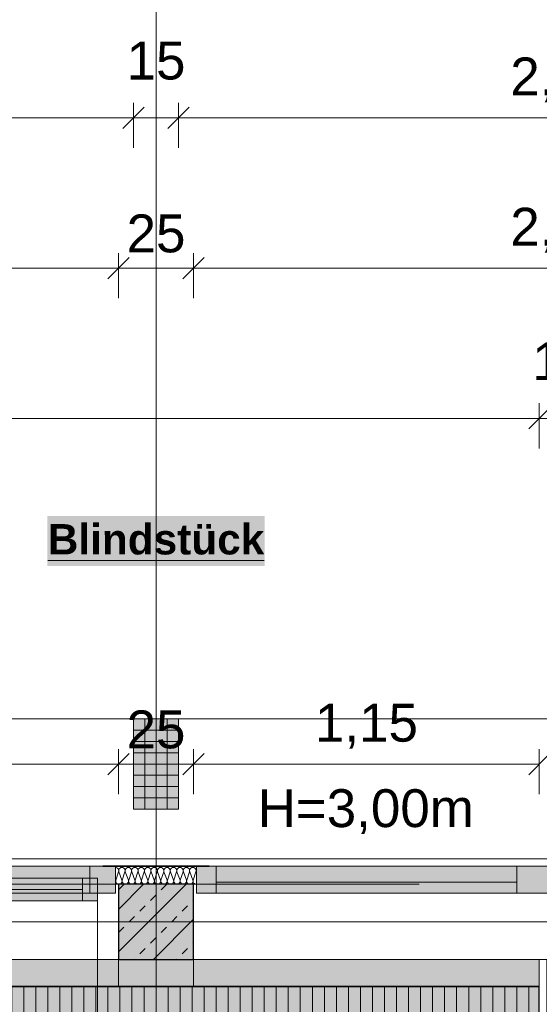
# Model space of a CAD drawing. Header units: metres. Extents: x -111 to 152, y -132 to 99.
# Tile 210 of 256: x -11.25 to -9.53, y -0.27 to 3. Entities that reach past the tile are written whole.
import ezdxf

# ---------------------------------------------------------------- set-up
doc = ezdxf.new("R2010")
doc.units = ezdxf.units.M
doc.header["$PDMODE"] = 1
doc.header["$PDSIZE"] = -2
for name, pattern in [('Achsen 01', [5.291531, 3.175, -1.058062, 0.352704, -0.705764]), ('gestrichelt - 01', [2, 1, -1]), ('ISO-07 Punktiert', [0.889, 0.127, -0.762]), ('Raster 01', [2, 1, -1]), ('VW-01 Strichlinie kurz', [2, 1, -1])]:
    doc.linetypes.add(name, pattern=pattern)
doc.layers.get('0').update_dxf_attribs({"lineweight": 25})
for name, color, linetype, lineweight, true_color in [('013_Beton und Stahlbetonarbeiten-000 Sichtbeton-333 Außenstütze', 5, 'Continuous', 5, 0x0000ff), ('013_Beton und Stahlbetonarbeiten-000 Sichtbeton-334 Außenwandöf', 5, 'Continuous', 5, 0x0000ff), ('014_Fassadenarbeiten-000 Aufsicht Betonfertigteile', 7, 'Continuous', 9, 0xc0c0c0), ('014_Fassadenarbeiten-330 mineralische Dämmung', 7, 'Continuous', 9, 0x666666), ('031_Metallbauarbeiten-350 Lamellendecke DS', 7, 'Continuous', 35, 0x666666), ('032_Metallarbeiten-Fenster', 7, 'Continuous', 13, 0x444444), ('AV1-Achsen', 1, 'Achsen 01', 18, 0xff0000), ('AV1-Raster', 7, 'Raster 01', 9, 0xa6a6a6)]:
    doc.layers.add(name, color=color, linetype=linetype, lineweight=lineweight, true_color=true_color)
for name, color, linetype, lineweight in [('013_Beton und Stahlbetonarbeiten-000 Unterzüge', 7, 'ISO-07 Punktiert', 13), ('013_Beton und Stahlbetonarbeiten-330 Außenstützen', 7, 'Continuous', 25), ('014_Fassadenarbeiten-330 Betonfertigteile vertikal', 7, 'Continuous', 9), ('030_Sonnenschutzarbeiten-BLENDSCHUTZ', 7, 'Continuous', 5), ('039_Trockenbauarbeiten-340 Gipskarton', 7, 'Continuous', 9), ('039_Trockenbauarbeiten-alllg.', 7, 'Continuous', 9), ('_1.35m (3D)', 7, 'Continuous', 9), ('_EG (2D)', 7, 'Continuous', 9), ('_EG - DS (2D)', 7, 'Continuous', 9), ('_GRU (2D)', 7, 'Continuous', 9), ('Bemaßung-Bemaßung', 7, 'Continuous', 9), ('Keine', 7, 'Continuous', 9)]:
    doc.layers.add(name, color=color, linetype=linetype, lineweight=lineweight)
doc.layers.get('0').freeze()
doc.styles.add('Arial', font='arial.ttf')
doc.styles.add('Arial (bold)', font='arialbd.ttf')
doc.dimstyles.new('COE 50', dxfattribs={"dimtxt": 126.090495, "dimasz": 0.001414, "dimexe": 0.001, "dimexo": 0.01, "dimgap": 0.001, "dimtad": 1, "dimdec": 3, "dimtxsty": 'Arial', "dimblk": 'VW_SLASH-3', "dimblk1": 'VW_SLASH-3', "dimblk2": 'VW_SLASH-3', "dimcen": 0, "dimadec": 3, "dimazin": 0, "dimtfac": 0.8, "dimtdec": 3, "dimtix": 1, "dimtmove": 0, "dimatfit": 0, "dimldrblk": 'VW_SLASH-2', "dimfxl": 0.002, "dimfxlon": 1, "dimfrac": 2, "dimtolj": 1, "dimarcsym": 0})

# ---------------------------------------------------------------- blocks, each defined once
blk = doc.blocks.new('Group-2')
at = {"layer": 'AV1-Raster'}
blk.add_line((-10.8, -22.95), (-10.8, 1.35), dxfattribs=at)
blk = doc.blocks.new('1.35m (3D)')
at = {"layer": 'AV1-Raster', "color": 7}
blk.add_blockref('Group-2', (0, 0), dxfattribs=at)
blk = doc.blocks.new('VW_SLASH-3')
at = {"color": 0, "linetype": 'ByBlock', "lineweight": -2, "transparency": 16777216}
blk.add_line((0, 0), (-1, 0), dxfattribs=at)
at = {"color": 0, "linetype": 'Continuous', "lineweight": 15, "transparency": 16777216, "flags": 128}
blk.add_lwpolyline([(0.5, 0.5), (-0.5, -0.5)], dxfattribs=at)
blk = doc.blocks.new('*D41')
at = {"layer": '030_Sonnenschutzarbeiten-BLENDSCHUTZ', "color": 0, "lineweight": -2}
for p, q in [((-13.375, 0.425), (-13.375, 0.575)), ((-10.925, 0.425), (-10.925, 0.575)), ((-10.9957, 0.525), (-13.3043, 0.525))]:
    blk.add_line(p, q, dxfattribs=at)
at = {"layer": 'Defpoints', "color": 0}
for p in [(-13.375, 0.525), (-13.375, -0.215), (-10.925, -0.215)]:
    blk.add_point(p, dxfattribs=at)
at = {"layer": '030_Sonnenschutzarbeiten-BLENDSCHUTZ', "color": 0, "lineweight": -2, "xscale": 0.070693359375, "yscale": 0.070693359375, "zscale": 0.070693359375, "rotation": 180}
blk.add_blockref('VW_SLASH-3', (-13.375, 0.525), dxfattribs=at)
at = {"layer": '030_Sonnenschutzarbeiten-BLENDSCHUTZ', "color": 0, "lineweight": -2, "xscale": 0.070693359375, "yscale": 0.070693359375, "zscale": 0.070693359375}
blk.add_blockref('VW_SLASH-3', (-10.925, 0.525), dxfattribs=at)
at = {"layer": '030_Sonnenschutzarbeiten-BLENDSCHUTZ', "color": 0, "lineweight": 13, "insert": (-12.15, 0.6508), "char_height": 0.12609, "attachment_point": 5, "style": 'Arial'}
blk.add_mtext('\\A1;2,45', dxfattribs=at)
blk = doc.blocks.new('VW_SLASH-2')
at = {"color": 0, "linetype": 'ByBlock', "lineweight": -2, "transparency": 16777216}
blk.add_line((0, 0), (-1, 0), dxfattribs=at)
at = {"color": 0, "linetype": 'Continuous', "lineweight": 15, "transparency": 16777216, "flags": 128}
blk.add_lwpolyline([(0.5, 0.5), (-0.5, -0.5)], dxfattribs=at)
blk = doc.blocks.new('*D42')
at = {"layer": '030_Sonnenschutzarbeiten-BLENDSCHUTZ', "color": 0, "lineweight": -2}
for p, q in [((-10.675, 0.425), (-10.675, 0.575)), ((-9.525, 0.425), (-9.525, 0.575)), ((-9.5957, 0.525), (-10.6043, 0.525))]:
    blk.add_line(p, q, dxfattribs=at)
at = {"layer": 'Defpoints', "color": 0}
for p in [(-10.675, 0.525), (-10.675, -0.215), (-9.525, -0.215)]:
    blk.add_point(p, dxfattribs=at)
at = {"layer": '030_Sonnenschutzarbeiten-BLENDSCHUTZ', "color": 0, "lineweight": -2, "xscale": 0.070693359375, "yscale": 0.070693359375, "zscale": 0.070693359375, "rotation": 180}
blk.add_blockref('VW_SLASH-3', (-10.675, 0.525), dxfattribs=at)
at = {"layer": '030_Sonnenschutzarbeiten-BLENDSCHUTZ', "color": 0, "lineweight": -2, "xscale": 0.070693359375, "yscale": 0.070693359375, "zscale": 0.070693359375}
blk.add_blockref('VW_SLASH-3', (-9.525, 0.525), dxfattribs=at)
at = {"layer": '030_Sonnenschutzarbeiten-BLENDSCHUTZ', "color": 0, "lineweight": 13, "insert": (-10.1, 0.6508), "char_height": 0.12609, "attachment_point": 5, "style": 'Arial'}
blk.add_mtext('\\A1;1,15', dxfattribs=at)
blk = doc.blocks.new('*D66')
at = {"layer": '030_Sonnenschutzarbeiten-BLENDSCHUTZ', "color": 0, "lineweight": -2}
for p, q in [((-10.925, 0.425), (-10.925, 0.575)), ((-10.675, 0.425), (-10.675, 0.575)), ((-10.9957, 0.525), (-11.0664, 0.525)), ((-10.925, 0.525), (-10.675, 0.525)), ((-10.6043, 0.525), (-10.5336, 0.525))]:
    blk.add_line(p, q, dxfattribs=at)
at = {"layer": 'Defpoints', "color": 0}
for p in [(-10.675, 0.525), (-10.925, -0.215), (-10.675, -0.215)]:
    blk.add_point(p, dxfattribs=at)
at = {"layer": '030_Sonnenschutzarbeiten-BLENDSCHUTZ', "color": 0, "lineweight": -2, "xscale": 0.070693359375, "yscale": 0.070693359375, "zscale": 0.070693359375}
blk.add_blockref('VW_SLASH-3', (-10.925, 0.525), dxfattribs=at)
at = {"layer": '030_Sonnenschutzarbeiten-BLENDSCHUTZ', "color": 0, "lineweight": -2, "xscale": 0.070693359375, "yscale": 0.070693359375, "zscale": 0.070693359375, "rotation": 180}
blk.add_blockref('VW_SLASH-3', (-10.675, 0.525), dxfattribs=at)
at = {"layer": '030_Sonnenschutzarbeiten-BLENDSCHUTZ', "color": 0, "lineweight": 13, "insert": (-10.8, 0.6394), "char_height": 0.12609, "attachment_point": 5, "style": 'Arial'}
blk.add_mtext('\\A1;25', dxfattribs=at)
blk = doc.blocks.new('*D339')
at = {"layer": 'Bemaßung-Bemaßung', "color": 0, "lineweight": -2}
for p, q in [((-16.2, 3.575), (-16.2, 3.725)), ((-10.8, 3.575), (-10.8, 3.725)), ((-10.8707, 3.675), (-16.1293, 3.675))]:
    blk.add_line(p, q, dxfattribs=at)
at = {"layer": 'Defpoints', "color": 0}
for p in [(-16.2, 3.675), (-16.2, 0), (-10.8, 0)]:
    blk.add_point(p, dxfattribs=at)
at = {"layer": 'Bemaßung-Bemaßung', "color": 0, "lineweight": -2, "xscale": 0.070693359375, "yscale": 0.070693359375, "zscale": 0.070693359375, "rotation": 180}
blk.add_blockref('VW_SLASH-3', (-16.2, 3.675), dxfattribs=at)
at = {"layer": 'Bemaßung-Bemaßung', "color": 0, "lineweight": -2, "xscale": 0.070693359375, "yscale": 0.070693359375, "zscale": 0.070693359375}
blk.add_blockref('VW_SLASH-3', (-10.8, 3.675), dxfattribs=at)
at = {"layer": 'Bemaßung-Bemaßung', "color": 0, "insert": (-13.5, 3.8008), "char_height": 0.12609, "attachment_point": 5, "style": 'Arial'}
blk.add_mtext('\\A1;5,40', dxfattribs=at)
blk = doc.blocks.new('*D340')
at = {"layer": 'Bemaßung-Bemaßung', "color": 0, "lineweight": -2}
for p, q in [((-10.8, 3.575), (-10.8, 3.725)), ((-5.4, 3.575), (-5.4, 3.725)), ((-5.4707, 3.675), (-10.7293, 3.675))]:
    blk.add_line(p, q, dxfattribs=at)
at = {"layer": 'Defpoints', "color": 0}
for p in [(-10.8, 3.675), (-10.8, 0), (-5.4, 0)]:
    blk.add_point(p, dxfattribs=at)
at = {"layer": 'Bemaßung-Bemaßung', "color": 0, "lineweight": -2, "xscale": 0.070693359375, "yscale": 0.070693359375, "zscale": 0.070693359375}
for p, rotation in [((-10.8, 3.675), 180), ((-5.4, 3.675), 360)]:
    blk.add_blockref('VW_SLASH-3', p, dxfattribs=dict(at, rotation=rotation))
at = {"layer": 'Bemaßung-Bemaßung', "color": 0, "insert": (-8.1, 3.8008), "char_height": 0.12609, "attachment_point": 5, "style": 'Arial'}
blk.add_mtext('\\A1;5,40', dxfattribs=at)
blk = doc.blocks.new('*D368')
at = {"layer": 'Bemaßung-Bemaßung', "color": 0, "lineweight": -2}
for p, q in [((-13.425, 2.575), (-13.425, 2.725)), ((-10.875, 2.575), (-10.875, 2.725)), ((-10.9457, 2.675), (-13.3543, 2.675))]:
    blk.add_line(p, q, dxfattribs=at)
at = {"layer": 'Defpoints', "color": 0}
for p in [(-13.425, 2.675), (-13.425, 0.675), (-10.875, 0.675)]:
    blk.add_point(p, dxfattribs=at)
at = {"layer": 'Bemaßung-Bemaßung', "color": 0, "lineweight": -2, "xscale": 0.070693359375, "yscale": 0.070693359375, "zscale": 0.070693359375, "rotation": 180}
blk.add_blockref('VW_SLASH-3', (-13.425, 2.675), dxfattribs=at)
at = {"layer": 'Bemaßung-Bemaßung', "color": 0, "lineweight": -2, "xscale": 0.070693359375, "yscale": 0.070693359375, "zscale": 0.070693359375}
blk.add_blockref('VW_SLASH-3', (-10.875, 2.675), dxfattribs=at)
at = {"layer": 'Bemaßung-Bemaßung', "color": 0, "insert": (-12.15, 2.8008), "char_height": 0.12609, "attachment_point": 5, "style": 'Arial'}
blk.add_mtext('\\A1;2,55', dxfattribs=at)
blk = doc.blocks.new('*D369')
at = {"layer": 'Bemaßung-Bemaßung', "color": 0, "lineweight": -2}
for p, q in [((-10.875, 2.575), (-10.875, 2.725)), ((-10.725, 2.575), (-10.725, 2.725)), ((-10.9457, 2.675), (-11.0164, 2.675)), ((-10.725, 2.675), (-10.875, 2.675)), ((-10.6543, 2.675), (-10.5836, 2.675))]:
    blk.add_line(p, q, dxfattribs=at)
at = {"layer": 'Defpoints', "color": 0}
for p in [(-10.875, 2.675), (-10.875, 0.675), (-10.725, 0.675)]:
    blk.add_point(p, dxfattribs=at)
at = {"layer": 'Bemaßung-Bemaßung', "color": 0, "lineweight": -2, "xscale": 0.070693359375, "yscale": 0.070693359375, "zscale": 0.070693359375}
blk.add_blockref('VW_SLASH-3', (-10.875, 2.675), dxfattribs=at)
at = {"layer": 'Bemaßung-Bemaßung', "color": 0, "lineweight": -2, "xscale": 0.070693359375, "yscale": 0.070693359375, "zscale": 0.070693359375, "rotation": 180}
blk.add_blockref('VW_SLASH-3', (-10.725, 2.675), dxfattribs=at)
at = {"layer": 'Bemaßung-Bemaßung', "color": 0, "insert": (-10.8, 2.8644), "char_height": 0.12609, "attachment_point": 5, "style": 'Arial'}
blk.add_mtext('\\A1;15', dxfattribs=at)
blk = doc.blocks.new('*D370')
at = {"layer": 'Bemaßung-Bemaßung', "color": 0, "lineweight": -2}
for p, q in [((-10.725, 2.575), (-10.725, 2.725)), ((-8.175, 2.575), (-8.175, 2.725)), ((-8.2457, 2.675), (-10.6543, 2.675))]:
    blk.add_line(p, q, dxfattribs=at)
at = {"layer": 'Defpoints', "color": 0}
for p in [(-10.725, 2.675), (-10.725, 0.675), (-8.175, 0.675)]:
    blk.add_point(p, dxfattribs=at)
at = {"layer": 'Bemaßung-Bemaßung', "color": 0, "lineweight": -2, "xscale": 0.070693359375, "yscale": 0.070693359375, "zscale": 0.070693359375, "rotation": 180}
blk.add_blockref('VW_SLASH-3', (-10.725, 2.675), dxfattribs=at)
at = {"layer": 'Bemaßung-Bemaßung', "color": 0, "lineweight": -2, "xscale": 0.070693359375, "yscale": 0.070693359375, "zscale": 0.070693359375}
blk.add_blockref('VW_SLASH-3', (-8.175, 2.675), dxfattribs=at)
at = {"layer": 'Bemaßung-Bemaßung', "color": 0, "insert": (-9.45, 2.8008), "char_height": 0.12609, "attachment_point": 5, "style": 'Arial'}
blk.add_mtext('\\A1;2,55', dxfattribs=at)
blk = doc.blocks.new('*D392')
at = {"layer": 'Bemaßung-Bemaßung', "color": 0, "lineweight": -2}
for p, q in [((-13.375, 1.575), (-13.375, 1.725)), ((-9.525, 1.575), (-9.525, 1.725)), ((-9.5957, 1.675), (-13.3043, 1.675))]:
    blk.add_line(p, q, dxfattribs=at)
at = {"layer": 'Defpoints', "color": 0}
for p in [(-13.375, 1.675), (-9.525, -0.125), (-13.375, -1.475)]:
    blk.add_point(p, dxfattribs=at)
at = {"layer": 'Bemaßung-Bemaßung', "color": 0, "lineweight": -2, "xscale": 0.070693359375, "yscale": 0.070693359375, "zscale": 0.070693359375, "rotation": 180}
blk.add_blockref('VW_SLASH-3', (-13.375, 1.675), dxfattribs=at)
at = {"layer": 'Bemaßung-Bemaßung', "color": 0, "lineweight": -2, "xscale": 0.070693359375, "yscale": 0.070693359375, "zscale": 0.070693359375}
blk.add_blockref('VW_SLASH-3', (-9.525, 1.675), dxfattribs=at)
at = {"layer": 'Bemaßung-Bemaßung', "color": 0, "insert": (-11.45, 1.8008), "char_height": 0.12609, "attachment_point": 5, "style": 'Arial'}
blk.add_mtext('\\A1;3,85', dxfattribs=at)
blk = doc.blocks.new('*D393')
at = {"layer": 'Bemaßung-Bemaßung', "color": 0, "lineweight": -2}
for p, q in [((-9.525, 1.575), (-9.525, 1.725)), ((-9.375, 1.575), (-9.375, 1.725)), ((-9.5957, 1.675), (-9.6664, 1.675)), ((-9.375, 1.675), (-9.525, 1.675)), ((-9.3043, 1.675), (-9.2336, 1.675))]:
    blk.add_line(p, q, dxfattribs=at)
at = {"layer": 'Defpoints', "color": 0}
for p in [(-9.525, 1.675), (-9.525, -0.125), (-9.375, -0.125)]:
    blk.add_point(p, dxfattribs=at)
at = {"layer": 'Bemaßung-Bemaßung', "color": 0, "lineweight": -2, "xscale": 0.070693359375, "yscale": 0.070693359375, "zscale": 0.070693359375}
blk.add_blockref('VW_SLASH-3', (-9.525, 1.675), dxfattribs=at)
at = {"layer": 'Bemaßung-Bemaßung', "color": 0, "lineweight": -2, "xscale": 0.070693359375, "yscale": 0.070693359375, "zscale": 0.070693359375, "rotation": 180}
blk.add_blockref('VW_SLASH-3', (-9.375, 1.675), dxfattribs=at)
at = {"layer": 'Bemaßung-Bemaßung', "color": 0, "insert": (-9.45, 1.8644), "char_height": 0.12609, "attachment_point": 5, "style": 'Arial'}
blk.add_mtext('\\A1;15', dxfattribs=at)
blk = doc.blocks.new('*D588')
at = {"layer": 'Bemaßung-Bemaßung', "color": 0, "lineweight": -2}
for p, q in [((-13.375, 2.075), (-13.375, 2.225)), ((-10.925, 2.075), (-10.925, 2.225)), ((-10.9957, 2.175), (-13.3043, 2.175))]:
    blk.add_line(p, q, dxfattribs=at)
at = {"layer": 'Defpoints', "color": 0}
for p in [(-13.375, 2.175), (-13.375, -0.125), (-10.925, -0.125)]:
    blk.add_point(p, dxfattribs=at)
at = {"layer": 'Bemaßung-Bemaßung', "color": 0, "lineweight": -2, "xscale": 0.070693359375, "yscale": 0.070693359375, "zscale": 0.070693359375, "rotation": 180}
blk.add_blockref('VW_SLASH-3', (-13.375, 2.175), dxfattribs=at)
at = {"layer": 'Bemaßung-Bemaßung', "color": 0, "lineweight": -2, "xscale": 0.070693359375, "yscale": 0.070693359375, "zscale": 0.070693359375}
blk.add_blockref('VW_SLASH-3', (-10.925, 2.175), dxfattribs=at)
at = {"layer": 'Bemaßung-Bemaßung', "color": 0, "insert": (-12.15, 2.3008), "char_height": 0.12609, "attachment_point": 5, "style": 'Arial'}
blk.add_mtext('\\A1;2,45', dxfattribs=at)
blk = doc.blocks.new('*D589')
at = {"layer": 'Bemaßung-Bemaßung', "color": 0, "lineweight": -2}
for p, q in [((-10.925, 2.075), (-10.925, 2.225)), ((-10.675, 2.075), (-10.675, 2.225)), ((-10.9957, 2.175), (-11.0664, 2.175)), ((-10.675, 2.175), (-10.925, 2.175)), ((-10.6043, 2.175), (-10.5336, 2.175))]:
    blk.add_line(p, q, dxfattribs=at)
at = {"layer": 'Defpoints', "color": 0}
for p in [(-10.925, 2.175), (-10.675, 0.125), (-10.925, -0.125)]:
    blk.add_point(p, dxfattribs=at)
at = {"layer": 'Bemaßung-Bemaßung', "color": 0, "lineweight": -2, "xscale": 0.070693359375, "yscale": 0.070693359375, "zscale": 0.070693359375}
blk.add_blockref('VW_SLASH-3', (-10.925, 2.175), dxfattribs=at)
at = {"layer": 'Bemaßung-Bemaßung', "color": 0, "lineweight": -2, "xscale": 0.070693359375, "yscale": 0.070693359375, "zscale": 0.070693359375, "rotation": 180}
blk.add_blockref('VW_SLASH-3', (-10.675, 2.175), dxfattribs=at)
at = {"layer": 'Bemaßung-Bemaßung', "color": 0, "insert": (-10.8, 2.2894), "char_height": 0.12609, "attachment_point": 5, "style": 'Arial'}
blk.add_mtext('\\A1;25', dxfattribs=at)
blk = doc.blocks.new('*D590')
at = {"layer": 'Bemaßung-Bemaßung', "color": 0, "lineweight": -2}
for p, q in [((-10.675, 2.075), (-10.675, 2.225)), ((-8.225, 2.075), (-8.225, 2.225)), ((-8.2957, 2.175), (-10.6043, 2.175))]:
    blk.add_line(p, q, dxfattribs=at)
at = {"layer": 'Defpoints', "color": 0}
for p in [(-10.675, 2.175), (-10.675, 0.125), (-8.225, 0.125)]:
    blk.add_point(p, dxfattribs=at)
at = {"layer": 'Bemaßung-Bemaßung', "color": 0, "lineweight": -2, "xscale": 0.070693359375, "yscale": 0.070693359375, "zscale": 0.070693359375, "rotation": 180}
blk.add_blockref('VW_SLASH-3', (-10.675, 2.175), dxfattribs=at)
at = {"layer": 'Bemaßung-Bemaßung', "color": 0, "lineweight": -2, "xscale": 0.070693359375, "yscale": 0.070693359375, "zscale": 0.070693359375}
blk.add_blockref('VW_SLASH-3', (-8.225, 2.175), dxfattribs=at)
at = {"layer": 'Bemaßung-Bemaßung', "color": 0, "insert": (-9.45, 2.3008), "char_height": 0.12609, "attachment_point": 5, "style": 'Arial'}
blk.add_mtext('\\A1;2,45', dxfattribs=at)
blk = doc.blocks.new('Group-471')
at = {"layer": '032_Metallarbeiten-Fenster', "linetype": 'Continuous', "lineweight": 0}
for points in [[(-10.665, 0.185), (-10.6, 0.185), (-10.6, 0.095), (-10.665, 0.095)], [(-9.6, 0.185), (-10.6, 0.185), (-10.6, 0.095), (-9.6, 0.095)], [(-9.45, 0.185), (-9.6, 0.185), (-9.6, 0.095), (-9.45, 0.095)], [(-9.45, 0.185), (-9.3, 0.185), (-9.3, 0.095), (-9.45, 0.095)], [(-8.3, 0.07), (-8.3, 0.17), (-9.35, 0.17), (-9.35, 0.07)], [(-9.3, 0.185), (-8.3, 0.185), (-8.3, 0.095), (-9.3, 0.095)], [(-8.235, 0.185), (-8.3, 0.185), (-8.3, 0.095), (-8.235, 0.095)], [(-9.3, 0.145), (-9.35, 0.145), (-9.35, 0.07), (-9.3, 0.07)], [(-8.3, 0.07), (-9.3255, 0.07), (-9.3255, 0.145), (-8.3, 0.145)], [(-8.25, 0.145), (-8.3, 0.145), (-8.3, 0.07), (-8.25, 0.07)]]:
    blk.add_hatch(color=7, dxfattribs=at).paths.add_polyline_path(points)
at = {"layer": '032_Metallarbeiten-Fenster', "color": 7, "lineweight": 18}
for p, q in [((-10.6, 0.1325), (-9.6, 0.1325)), ((-8.3, 0.1075), (-9.375, 0.1075)), ((-9.3, 0.1075), (-8.3, 0.1075))]:
    blk.add_line(p, q, dxfattribs=at)
at = {"layer": '032_Metallarbeiten-Fenster', "color": 7, "lineweight": 18, "flags": 128}
for points in [[(-10.665, 0.185), (-10.6, 0.185), (-10.6, 0.095), (-10.665, 0.095)], [(-9.6, 0.185), (-10.6, 0.185), (-10.6, 0.095), (-9.6, 0.095)], [(-9.45, 0.185), (-9.6, 0.185), (-9.6, 0.095), (-9.45, 0.095)], [(-9.45, 0.185), (-9.3, 0.185), (-9.3, 0.095), (-9.45, 0.095)], [(-8.3, 0.07), (-8.3, 0.17), (-9.35, 0.17), (-9.35, 0.07)], [(-9.3, 0.185), (-8.3, 0.185), (-8.3, 0.095), (-9.3, 0.095)], [(-8.235, 0.185), (-8.3, 0.185), (-8.3, 0.095), (-8.235, 0.095)], [(-9.3, 0.145), (-9.35, 0.145), (-9.35, 0.07), (-9.3, 0.07)], [(-8.3, 0.07), (-9.3255, 0.07), (-9.3255, 0.145), (-8.3, 0.145)], [(-8.25, 0.145), (-8.3, 0.145), (-8.3, 0.07), (-8.25, 0.07)]]:
    blk.add_lwpolyline(points, close=True, dxfattribs=at)
at = {"layer": '032_Metallarbeiten-Fenster', "color": 7, "linetype": 'gestrichelt - 01', "lineweight": 18, "transparency": 33554687, "flags": 128}
blk.add_lwpolyline([(-8.25, 0.07), (-8.25, -1.03, -0.414214), (-9.35, 0.07)], format="xyb", dxfattribs=at)
blk = doc.blocks.new('Group-479')
at = {"layer": '014_Fassadenarbeiten-330 mineralische Dämmung', "transparency": 33554687, "flags": 128}
for points in [[(15.3239, -23.284, 0.513088), (15.3342, -23.27), (15.3252, -23.242, -1.372995), (15.3456, -23.242), (15.3353, -23.27, 1.372583), (15.3557, -23.27), (15.3467, -23.242, -1.372995), (15.3671, -23.242), (15.3567, -23.27, 1.372583), (15.3771, -23.27)], [(15.3353, -23.27, 1.372583), (15.3557, -23.27), (15.3467, -23.242, -1.372995), (15.3671, -23.242), (15.3567, -23.27, 1.372583), (15.3771, -23.27), (15.3681, -23.242, -1.372995), (15.3885, -23.242), (15.3782, -23.27, 1.372583), (15.3986, -23.27), (15.3896, -23.242, -1.372995), (15.41, -23.242), (15.3996, -23.27, 1.372583), (15.42, -23.27), (15.411, -23.242, -1.372995), (15.4314, -23.242), (15.4211, -23.27, 1.372583), (15.4415, -23.27), (15.4325, -23.242, -1.372995), (15.4529, -23.242), (15.4425, -23.27, 1.372583), (15.4629, -23.27), (15.4539, -23.242, -1.372995), (15.4743, -23.242), (15.464, -23.27, 1.372583), (15.4844, -23.27), (15.4754, -23.242, -1.372995), (15.4958, -23.242), (15.4854, -23.27, 1.372583), (15.5058, -23.27), (15.4968, -23.242, -1.372995), (15.5172, -23.242), (15.5069, -23.27, 1.372583), (15.5273, -23.27), (15.5183, -23.242, -1.372995), (15.5387, -23.242), (15.5283, -23.27, 1.372583), (15.5487, -23.27), (15.5397, -23.242, -1.372995), (15.5601, -23.242), (15.5498, -23.27, 1.372583), (15.5702, -23.27), (15.5612, -23.242, -1.372995), (15.5816, -23.242)], [(15.5283, -23.27, 0.324435), (15.5322, -23.282, 0.324435), (15.5448, -23.282, 0.324435), (15.5487, -23.27), (15.5397, -23.242, -0.324488), (15.5436, -23.23, -0.324488), (15.5562, -23.23, -0.324488), (15.5601, -23.242), (15.5498, -23.27, 0.324435), (15.5537, -23.282, 0.324435), (15.5663, -23.282, 0.324435), (15.5702, -23.27), (15.5612, -23.242, -0.324488), (15.5651, -23.23, -0.324488), (15.5777, -23.23, -0.324488), (15.5816, -23.242), (15.5712, -23.27, 0.324435), (15.5751, -23.282, 0.324435), (15.5877, -23.282, 0.324435), (15.5916, -23.27), (15.5826, -23.242, -0.540253), (15.5939, -23.228)], [(15.5939, -23.2791, -0.225321), (15.5927, -23.27), (15.5939, -23.2667)]]:
    blk.add_lwpolyline(points, format="xyb", dxfattribs=at)
blk = doc.blocks.new('Group-483')
at = {"layer": '014_Fassadenarbeiten-330 mineralische Dämmung', "transparency": 33554687}
blk.add_blockref('Group-479', (0, 0), dxfattribs=at)
blk = doc.blocks.new('Parametric Object-63')
at = {"layer": '014_Fassadenarbeiten-330 mineralische Dämmung', "color": 7, "transparency": 33554687}
blk.add_blockref('Group-483', (0, 0), dxfattribs=at)
at = {"layer": '014_Fassadenarbeiten-330 mineralische Dämmung', "color": 0, "flags": 1}
for tag in ['IFC_UUID', 'instanceID', 'prm0_name', 'prm0_type', 'prm0_value', 'prm1_name', 'prm1_type', 'prm1_value', 'prm2_name', 'prm2_type', 'prm2_value', 'prm3_name', 'prm3_type', 'prm3_value', 'prm4_name', 'prm4_type', 'prm4_value', 'prm5_name', 'prm5_type', 'prm5_value', 'prm6_name', 'prm6_type', 'prm6_value']:
    blk.add_attdef(tag, (-10.935, 0.1225), '', height=0.00018, dxfattribs=at)
blk = doc.blocks.new('Group-484')
at = {"layer": '032_Metallarbeiten-Fenster', "linetype": 'Continuous', "lineweight": 0}
for points in [[(-13.365, 0.185), (-13.28, 0.185), (-13.28, 0.095), (-13.365, 0.095)], [(-11.02, 0.095), (-11.02, 0.185), (-13.28, 0.185), (-13.28, 0.095)], [(-12.075, 0.17), (-12.225, 0.17), (-12.225, 0.095), (-12.075, 0.095)], [(-10.935, 0.185), (-11.02, 0.185), (-11.02, 0.095), (-10.935, 0.095)], [(-12.075, 0.145), (-12.125, 0.145), (-12.125, 0.07), (-12.075, 0.07)], [(-11.045, 0.145), (-12.075, 0.145), (-12.075, 0.07), (-11.045, 0.07)], [(-10.995, 0.145), (-11.045, 0.145), (-11.045, 0.07), (-10.995, 0.07)]]:
    blk.add_hatch(color=7, dxfattribs=at).paths.add_polyline_path(points)
at = {"layer": '032_Metallarbeiten-Fenster', "color": 7, "lineweight": 18}
for p, q in [((-13.28, 0.1262), (-12.225, 0.1262)), ((-11.045, 0.1075), (-12.075, 0.1075))]:
    blk.add_line(p, q, dxfattribs=at)
at = {"layer": '032_Metallarbeiten-Fenster', "color": 7, "linetype": 'gestrichelt - 01', "lineweight": 18, "transparency": 33554687}
blk.add_line((-10.995, 0.07), (-10.995, -1.06), dxfattribs=at)
at = {"layer": '032_Metallarbeiten-Fenster', "color": 7, "lineweight": 18, "flags": 128}
for points in [[(-13.365, 0.185), (-13.28, 0.185), (-13.28, 0.095), (-13.365, 0.095)], [(-11.02, 0.095), (-11.02, 0.185), (-13.28, 0.185), (-13.28, 0.095)], [(-12.075, 0.17), (-12.225, 0.17), (-12.225, 0.095), (-12.075, 0.095)], [(-10.935, 0.185), (-11.02, 0.185), (-11.02, 0.095), (-10.935, 0.095)], [(-12.075, 0.145), (-12.125, 0.145), (-12.125, 0.07), (-12.075, 0.07)], [(-11.045, 0.145), (-12.075, 0.145), (-12.075, 0.07), (-11.045, 0.07)], [(-10.995, 0.145), (-11.045, 0.145), (-11.045, 0.07), (-10.995, 0.07)]]:
    blk.add_lwpolyline(points, close=True, dxfattribs=at)
at = {"layer": '032_Metallarbeiten-Fenster', "color": 7, "linetype": 'gestrichelt - 01', "lineweight": 18, "transparency": 33554687}
blk.add_arc((-10.995, 0.07), 1.13, 180, 269.9996, dxfattribs=at)
blk = doc.blocks.new('Group-711')
at = {"layer": 'AV1-Achsen'}
blk.add_line((-10.8, -26.5), (-10.8, 4.9), dxfattribs=at)
blk = doc.blocks.new('Group-717')
at = {"layer": 'AV1-Achsen'}
blk.add_line((-43.2844, 0), (4.2656, 0), dxfattribs=at)
blk = doc.blocks.new('GRU (2D)')
at = {"layer": 'AV1-Achsen', "color": 7}
for name in ['Group-711', 'Group-717']:
    blk.add_blockref(name, (0, 0), dxfattribs=at)
blk = doc.blocks.new('EG - DS (2D)')
at = {"layer": '030_Sonnenschutzarbeiten-BLENDSCHUTZ', "linetype": 'Continuous', "lineweight": 0, "transparency": 33554610}
for color, points in [(161, [(-13.375, -0.215), (-10.925, -0.215), (-10.925, -0.125), (-13.375, -0.125)]), (30, [(-10.675, -0.215), (-10.925, -0.215), (-10.925, -0.125), (-10.675, -0.125)]), (161, [(-10.675, -0.125), (-10.675, -0.215), (-9.525, -0.215), (-9.525, -0.125)])]:
    blk.add_hatch(color=color, dxfattribs=at).paths.add_polyline_path(points)
at = {"layer": '031_Metallbauarbeiten-350 Lamellendecke DS', "linetype": 'Continuous', "lineweight": 0, "transparency": 33554508}
blk.add_hatch(color=254, dxfattribs=at).paths.add_polyline_path([(-13.375, -0.215), (-13.375, -5.3754), (-10.925, -5.3754), (-10.925, -5.2771), (-10.675, -5.2771), (-10.675, -5.3754), (-9.525, -5.3754), (-9.525, -0.215)])
at = {"layer": '031_Metallbauarbeiten-350 Lamellendecke DS', "linetype": 'Continuous', "lineweight": 9, "transparency": 33554508}
h = blk.add_hatch(dxfattribs=at)
h.set_pattern_fill('Lamellendecke', color=252, style=0, pattern_type=2)
h.set_pattern_definition([(90, (0, 0), (0.04, 0), [])])
h.paths.add_polyline_path([(-13.375, -0.215), (-13.375, -5.3754), (-10.925, -5.3754), (-10.925, -5.2771), (-10.675, -5.2771), (-10.675, -5.3754), (-9.525, -5.3754), (-9.525, -0.215)])
at = {"layer": '030_Sonnenschutzarbeiten-BLENDSCHUTZ', "color": 251, "lineweight": 13, "flags": 128}
for points in [[(-13.375, -0.215), (-10.925, -0.215), (-10.925, -0.125), (-13.375, -0.125)], [(-10.675, -0.215), (-10.925, -0.215), (-10.925, -0.125), (-10.675, -0.125)], [(-10.675, -0.125), (-10.675, -0.215), (-9.525, -0.215), (-9.525, -0.125)]]:
    blk.add_lwpolyline(points, close=True, dxfattribs=at)
at = {"layer": '030_Sonnenschutzarbeiten-BLENDSCHUTZ', "color": 30, "transparency": 33554610}
blk.add_solid([(-11.1611, 1.1835), (-10.4389, 1.1835), (-11.1611, 1.35), (-10.4389, 1.35)], dxfattribs=at)
blk.add_solid([(-11.1611, 1.1835), (-10.4389, 1.1835), (-11.1611, 1.35), (-10.4389, 1.35)], dxfattribs=at)
at = {"layer": '031_Metallbauarbeiten-350 Lamellendecke DS', "flags": 128}
blk.add_lwpolyline([(-13.375, -0.215), (-13.375, -5.3754), (-10.925, -5.3754), (-10.925, -5.2771), (-10.675, -5.2771), (-10.675, -5.3754), (-9.525, -5.3754), (-9.525, -0.215)], close=True, dxfattribs=at)
at = {"layer": '030_Sonnenschutzarbeiten-BLENDSCHUTZ', "color": 7, "insert": (-10.8, 1.3232), "char_height": 0.100872, "width": 0.722129, "attachment_point": 2, "line_spacing_factor": 0.969122, "style": 'Arial (bold)'}
blk.add_mtext('{\\LB}{\\Llindstück }', dxfattribs=at)
at = {"layer": '030_Sonnenschutzarbeiten-BLENDSCHUTZ', "color": 7, "insert": (-10.4621, 0.4413), "char_height": 0.12609, "attachment_point": 1, "line_spacing_factor": 0.969122, "style": 'Arial'}
blk.add_mtext('H=3,00m', dxfattribs=at)
at = {"layer": '030_Sonnenschutzarbeiten-BLENDSCHUTZ', "color": 7, "lineweight": 13}
for p1, p2, text, picture, middle in [((-10.925, -0.215), (-13.375, -0.215), '2,45', '*D41', (-12.15, 0.6508)), ((-9.525, -0.215), (-10.675, -0.215), '1,15', '*D42', (-10.1, 0.6508))]:
    dim = blk.add_aligned_dim(p1=p1, p2=p2, distance=-0.74, text=text, dimstyle='COE 50', override={"dimtxt": 0.12609, "dimasz": 0.070693, "dimexe": 0.05, "dimgap": 0.05, "dimpost": '<>', "dimtxsty": 'Arial', "dimtmove": 2, "dimfxl": 0.1}, dxfattribs=at)
    dim.commit()
    dim.dimension.update_dxf_attribs({"geometry": picture, "text_midpoint": middle})
at = {"layer": '030_Sonnenschutzarbeiten-BLENDSCHUTZ', "color": 251, "lineweight": 13}
dim = blk.add_linear_dim(base=(-10.675, 0.525), p1=(-10.925, -0.215), p2=(-10.675, -0.215), text='25', dimstyle='COE 50', override={"dimtxt": 0.12609, "dimasz": 0.070693, "dimexe": 0.05, "dimgap": 0.05, "dimpost": '<>', "dimtxsty": 'Arial', "dimtmove": 2, "dimfxl": 0.1}, dxfattribs=at)
dim.commit()
dim.dimension.update_dxf_attribs({"geometry": '*D66', "text_midpoint": (-10.8, 0.6394)})
blk = doc.blocks.new('EG (2D)')
at = {"layer": '013_Beton und Stahlbetonarbeiten-330 Außenstützen', "linetype": 'Continuous', "lineweight": 0, "true_color": 0xc0c0c0}
blk.add_hatch(color=9, dxfattribs=at).paths.add_polyline_path([(-10.675, 0.125), (-10.925, 0.125), (-10.925, -0.125), (-10.675, -0.125)])
at = {"layer": '013_Beton und Stahlbetonarbeiten-330 Außenstützen', "linetype": 'Continuous', "lineweight": 13}
h = blk.add_hatch(dxfattribs=at)
h.set_pattern_fill('Stahlbeton', color=251, style=0, pattern_type=2)
h.set_pattern_definition([(45, (0, 0), (0.0707107, -0.0707107), [0.025, -0.025])])
h.paths.add_polyline_path([(-10.675, 0.125), (-10.925, 0.125), (-10.925, -0.125), (-10.675, -0.125)])
h = blk.add_hatch(dxfattribs=at)
h.set_pattern_fill('Stahlbeton-1', color=251, style=0, pattern_type=2)
h.set_pattern_definition([(-135, (0.03106, -0.03313), (0.0707107, -0.0707107), [])])
h.paths.add_polyline_path([(-10.675, 0.125), (-10.925, 0.125), (-10.925, -0.125), (-10.675, -0.125)])
at = {"layer": '014_Fassadenarbeiten-330 Betonfertigteile vertikal', "linetype": 'Continuous', "lineweight": 0}
blk.add_hatch(color=9, dxfattribs=at).paths.add_polyline_path([(-10.875, 0.675), (-10.725, 0.675), (-10.725, 0.375), (-10.875, 0.375)])
at = {"layer": '014_Fassadenarbeiten-330 Betonfertigteile vertikal', "linetype": 'Continuous', "lineweight": 9}
h = blk.add_hatch(dxfattribs=at)
h.set_pattern_fill('Stahlbetonfertigteil', color=8, style=0, pattern_type=2)
h.set_pattern_definition([(-90, (0, 0), (0.0375, 0), [])])
h.paths.add_polyline_path([(-10.875, 0.675), (-10.725, 0.675), (-10.725, 0.375), (-10.875, 0.375)])
at = {"layer": '014_Fassadenarbeiten-330 Betonfertigteile vertikal', "linetype": 'Continuous', "lineweight": 13}
h = blk.add_hatch(dxfattribs=at)
h.set_pattern_fill('Stahlbetonfertigteil-1', color=8, style=0, pattern_type=2)
h.set_pattern_definition([(0, (0, 0), (2e-18, -0.0375), [])])
h.paths.add_polyline_path([(-10.875, 0.675), (-10.725, 0.675), (-10.725, 0.375), (-10.875, 0.375)])
at = {"layer": '032_Metallarbeiten-Fenster', "linetype": 'Continuous', "lineweight": 0, "transparency": 33554687}
blk.add_hatch(color=181, dxfattribs=at).paths.add_polyline_path([(-10.9769, 0.1863), (-10.6231, 0.1863), (-10.6231, 0.1843), (-10.9769, 0.1843)])
at = {"layer": '013_Beton und Stahlbetonarbeiten-000 Sichtbeton-333 Außenstütze', "color": 30}
blk.add_solid([(-10.675, -0.125), (-10.925, -0.125), (-10.725, -0.075), (-10.875, -0.075)], dxfattribs=at)
at = {"layer": '013_Beton und Stahlbetonarbeiten-000 Sichtbeton-334 Außenwandöf', "color": 30}
for points in [[(-10.875, 0.125), (-10.875, -0.075), (-10.925, 0.125), (-10.925, -0.125)], [(-10.675, 0.125), (-10.675, -0.125), (-10.725, 0.125), (-10.725, -0.075)]]:
    blk.add_solid(points, dxfattribs=at)
at = {"layer": '013_Beton und Stahlbetonarbeiten-000 Unterzüge', "linetype": 'VW-01 Strichlinie kurz', "flags": 128}
for points in [[(-13.375, -0.125), (-13.375, 0.125), (-10.925, 0.125), (-10.925, -0.125)], [(-10.675, -0.125), (-10.675, 0.125), (-8.225, 0.125), (-8.225, -0.125)]]:
    blk.add_lwpolyline(points, close=True, dxfattribs=at)
at = {"layer": '013_Beton und Stahlbetonarbeiten-330 Außenstützen', "flags": 128}
blk.add_lwpolyline([(-10.675, 0.125), (-10.925, 0.125), (-10.925, -0.125), (-10.675, -0.125)], close=True, dxfattribs=at)
at = {"layer": '014_Fassadenarbeiten-000 Aufsicht Betonfertigteile', "flags": 128}
blk.add_lwpolyline([(-0.026, 0.21), (-18.874, 0.21), (-18.874, 0.305), (-39.455, 0.305), (-39.825, 0.675), (0.675, 0.675), (0.305, 0.305), (-0.026, 0.305)], close=True, dxfattribs=at)
at = {"layer": '014_Fassadenarbeiten-330 Betonfertigteile vertikal', "flags": 128}
blk.add_lwpolyline([(-10.875, 0.675), (-10.725, 0.675), (-10.725, 0.375), (-10.875, 0.375)], close=True, dxfattribs=at)
at = {"layer": '032_Metallarbeiten-Fenster', "color": 7, "linetype": 'Continuous', "lineweight": 9, "transparency": 33554687, "flags": 128}
blk.add_lwpolyline([(-10.9769, 0.1863), (-10.6231, 0.1863), (-10.6231, 0.1843), (-10.9769, 0.1843)], close=True, dxfattribs=at)
at = {"layer": '039_Trockenbauarbeiten-alllg.'}
for p, q in [((-13.375, 0), (-10.925, 0)), ((-10.675, 0), (-8.225, 0))]:
    blk.add_line(p, q, dxfattribs=at)
at = {"layer": 'Keine', "color": 9, "linetype": 'Continuous', "lineweight": 13, "flags": 128}
blk.add_lwpolyline([(-39.825, 0.675), (0.675, 0.675), (0.675, -22.275), (-39.825, -22.275)], close=True, dxfattribs=at)
at = {"layer": '014_Fassadenarbeiten-330 mineralische Dämmung', "xscale": -1, "rotation": 180}
blk.add_blockref('Parametric Object-63', (-26.2589, -23.103), dxfattribs=at)
at = {"layer": '032_Metallarbeiten-Fenster', "color": 7}
blk.add_blockref('Group-484', (0, 0), dxfattribs=at)
at = {"layer": 'Bemaßung-Bemaßung', "color": 1}
for p1, p2, picture, middle in [((-10.8, 0), (-16.2, 0), '*D339', (-13.5, 3.8008)), ((-5.4, 0), (-10.8, 0), '*D340', (-8.1, 3.8008))]:
    dim = blk.add_aligned_dim(p1=p1, p2=p2, distance=-3.675, text='5,40', dimstyle='COE 50', override={"dimtxt": 0.12609, "dimasz": 0.070693, "dimexe": 0.05, "dimgap": 0.05, "dimpost": '<>', "dimtxsty": 'Arial', "dimtmove": 2, "dimfxl": 0.1}, dxfattribs=at)
    dim.commit()
    dim.dimension.update_dxf_attribs({"geometry": picture, "text_midpoint": middle})
at = {"layer": 'Bemaßung-Bemaßung'}
for p1, p2, text, override, picture, middle in [((-10.725, 0.675), (-10.875, 0.675), '15', {"dimtxt": 0.12609, "dimasz": 0.070693, "dimexe": 0.05, "dimgap": 0.05, "dimpost": '<>', "dimtxsty": 'Arial', "dimtix": 0, "dimtmove": 2, "dimfxl": 0.1}, '*D369', (-10.8, 2.8644)), ((-10.875, 0.675), (-13.425, 0.675), '2,55', {"dimtxt": 0.12609, "dimasz": 0.070693, "dimexe": 0.05, "dimgap": 0.05, "dimpost": '<>', "dimtxsty": 'Arial', "dimtmove": 2, "dimfxl": 0.1}, '*D368', (-12.15, 2.8008)), ((-8.175, 0.675), (-10.725, 0.675), '2,55', {"dimtxt": 0.12609, "dimasz": 0.070693, "dimexe": 0.05, "dimgap": 0.05, "dimpost": '<>', "dimtxsty": 'Arial', "dimtmove": 2, "dimfxl": 0.1}, '*D370', (-9.45, 2.8008))]:
    dim = blk.add_aligned_dim(p1=p1, p2=p2, distance=-2, text=text, dimstyle='COE 50', override=override, dxfattribs=at)
    dim.commit()
    dim.dimension.update_dxf_attribs({"geometry": picture, "text_midpoint": middle})
for base, p1, p2, text, picture, middle in [((-13.375, 2.175), (-10.925, -0.125), (-13.375, -0.125), '2,45', '*D588', (-12.15, 2.3008)), ((-10.925, 2.175), (-10.675, 0.125), (-10.925, -0.125), '25', '*D589', (-10.8, 2.2894)), ((-10.675, 2.175), (-8.225, 0.125), (-10.675, 0.125), '2,45', '*D590', (-9.45, 2.3008))]:
    dim = blk.add_linear_dim(base=base, p1=p1, p2=p2, text=text, dimstyle='COE 50', override={"dimtxt": 0.12609, "dimasz": 0.070693, "dimexe": 0.05, "dimgap": 0.05, "dimpost": '<>', "dimtxsty": 'Arial', "dimtmove": 2, "dimfxl": 0.1}, dxfattribs=at)
    dim.commit()
    dim.dimension.update_dxf_attribs({"geometry": picture, "text_midpoint": middle})
at = {"color": 255}
blk.add_wipeout([(-9.525, -5.375), (-9.5, -5.375), (-9.5, -0.125), (-9.525, -0.125)], dxfattribs=at).dxf.layer = '039_Trockenbauarbeiten-340 Gipskarton'
at = {"layer": '039_Trockenbauarbeiten-340 Gipskarton', "flags": 128}
blk.add_lwpolyline([(-9.525, -5.375), (-9.5, -5.375), (-9.5, -0.125), (-9.525, -0.125)], close=True, dxfattribs=at)
at = {"layer": '032_Metallarbeiten-Fenster', "color": 7}
blk.add_blockref('Group-471', (0, 0), dxfattribs=at)
at = {"layer": 'Bemaßung-Bemaßung'}
dim = blk.add_aligned_dim(p1=(-9.375, -0.125), p2=(-9.525, -0.125), distance=-1.8, text='15', dimstyle='COE 50', override={"dimtxt": 0.12609, "dimasz": 0.070693, "dimexe": 0.05, "dimgap": 0.05, "dimpost": '<>', "dimtxsty": 'Arial', "dimtix": 0, "dimtmove": 2, "dimfxl": 0.1}, dxfattribs=at)
dim.commit()
dim.dimension.update_dxf_attribs({"geometry": '*D393', "text_midpoint": (-9.45, 1.8644)})
dim = blk.add_linear_dim(base=(-13.375, 1.675), p1=(-9.525, -0.125), p2=(-13.375, -1.475), text='3,85', dimstyle='COE 50', override={"dimtxt": 0.12609, "dimasz": 0.070693, "dimexe": 0.05, "dimgap": 0.05, "dimpost": '<>', "dimtxsty": 'Arial', "dimtmove": 2, "dimfxl": 0.1}, dxfattribs=at)
dim.commit()
dim.dimension.update_dxf_attribs({"geometry": '*D392', "text_midpoint": (-11.45, 1.8008)})

msp = doc.modelspace()

# ---------------------------------------------------------------- block references
at = {"layer": '_1.35m (3D)'}
msp.add_blockref('1.35m (3D)', (0, 0), dxfattribs=at)

# ---------------------------------------------------------------- next in the draw order: block references
at = {"layer": '_EG - DS (2D)'}
msp.add_blockref('EG - DS (2D)', (0, 0), dxfattribs=at)

# ---------------------------------------------------------------- next in the draw order: block references
at = {"layer": '_EG (2D)'}
msp.add_blockref('EG (2D)', (0, 0), dxfattribs=at)

# ---------------------------------------------------------------- next in the draw order: block references
at = {"layer": '_GRU (2D)'}
msp.add_blockref('GRU (2D)', (0, 0), dxfattribs=at)

doc.saveas('drawing.dxf')
